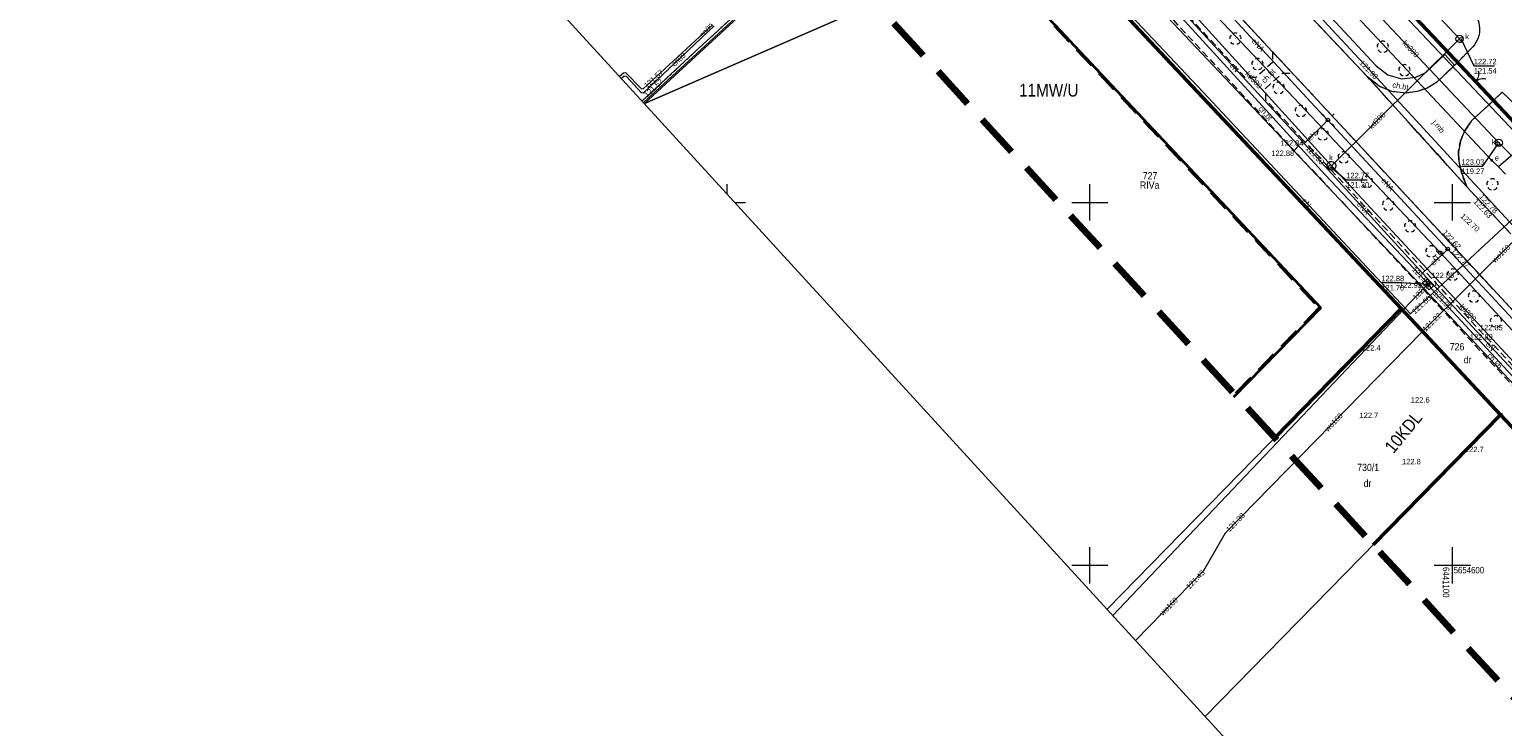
# Model space of a CAD drawing. Header units: metres. Extents: x 0 to 6446955, y 0 to 5658558.
# Tile 69 of 188: x 6440904 to 6441107, y 5654578 to 5654674. Entities that reach past the tile are written whole.
import ezdxf
from ezdxf.enums import TextEntityAlignment as Align

# ---------------------------------------------------------------- set-up
doc = ezdxf.new("R2010")
doc.units = ezdxf.units.M
doc.header["$MEASUREMENT"] = 0
for name, pattern in [('1.0_0.5', [1.5, 1, -0.5]), ('1.5_0.5', [2, 1.5, -0.5]), ('2', [0.9, 0.6, -0.3]), ('219-500', [0]), ('otob_500', [0]), ('PRZER2-1', [3, 2, -1]), ('PRZER3-1', [4, 3, -1])]:
    doc.linetypes.add(name, pattern=pattern)
doc.layers.get('0').update_dxf_attribs({"color": 2, "linetype": 'CONTINUOUS', "lineweight": 5})
for name, color, linetype, lineweight in [('1ramki', 7, 'PRZER2-1', 18), ('Warstwa 63', 7, 'CONTINUOUS', 0), ('z - kartowanie', 1, 'CONTINUOUS', 5), ('z - MPZT', 121, 'PRZER3-1', 18)]:
    doc.layers.add(name, color=color, linetype=linetype, lineweight=lineweight)
for name, color, linetype in [('202-punkt graniczny', 7, 'CONTINUOUS'), ('203-punkt graniczny', 7, 'CONTINUOUS'), ('209-oznaczenie konturu klasyfikacyjnego', 7, 'CONTINUOUS'), ('211-numer działki ewidencyjnej', 7, 'CONTINUOUS'), ('217-kontur klasyfikacyjny', 7, 'CONTINUOUS'), ('218-kontur użytku gruntowego', 7, 'CONTINUOUS'), ('219-działka ewidencyjna', 7, 'CONTINUOUS'), ('brama', 7, 'CONTINUOUS'), ('chodnik', 7, 'CONTINUOUS'), ('chodnik-Atr17', 7, 'CONTINUOUS'), ('drzewo liściaste', 7, 'CONTINUOUS'), ('elektroenergetyczne urządzenie techniczne', 7, 'CONTINUOUS'), ('elektroenergetyczne urządzenie techniczne-Atr17', 7, 'CONTINUOUS'), ('jezdnia', 7, 'CONTINUOUS'), ('jezdnia-Atr17', 7, 'CONTINUOUS'), ('komora podziemna', 7, 'CONTINUOUS'), ('krawężnik', 7, 'CONTINUOUS'), ('latarnia', 7, 'CONTINUOUS'), ('ogrodzenie trwałe', 7, 'CONTINUOUS'), ('pikieta naturalna', 7, 'CONTINUOUS'), ('pikieta naturalna-Atr2', 7, 'CONTINUOUS'), ('pikieta sztuczna', 7, 'CONTINUOUS'), ('pikieta sztuczna-Atr2', 7, 'CONTINUOUS'), ('przewód ciepłowniczy', 7, 'CONTINUOUS'), ('przewód ciepłowniczy-Atr1', 7, 'CONTINUOUS'), ('przewód elektroenergetyczny podziemny', 7, 'CONTINUOUS'), ('przewód elektroenergetyczny podziemny-Atr1', 7, 'CONTINUOUS'), ('przewód kanalizacyjny', 7, 'CONTINUOUS'), ('przewód kanalizacyjny-Atr1', 7, 'CONTINUOUS'), ('przewód telekomunikacyjny podziemny', 7, 'CONTINUOUS'), ('przewód wodociągowy', 7, 'CONTINUOUS'), ('przewód wodociągowy-Atr1', 7, 'CONTINUOUS'), ('rzedna', 7, 'CONTINUOUS'), ('rzedna-Atr2', 7, 'CONTINUOUS'), ('rzedna-Atr3', 7, 'CONTINUOUS'), ('właz do komory lub kanału - okrągły', 7, 'CONTINUOUS'), ('właz do komory lub kanału - okrągły-Atr17', 7, 'CONTINUOUS'), ('Zakres', 7, 'CONTINUOUS')]:
    doc.layers.add(name, color=color, linetype=linetype)
doc.styles.add('MapaZas', font='geodezja.shx', dxfattribs={"width": 0.9})
doc.linetypes.add('902-500', pattern='A,3.75,0,[1,ksztalty.shx,S=0.5,R=0,X=0,Y=0],3.75', length=7.5)
doc.linetypes.add('NLZ', pattern='A,3,-1,[35,msgB.shx,S=0.008,R=0,X=-0.5,Y=0],3', length=7)
doc.linetypes.add('OLZ', pattern='A,3,-1,[36,msgB.shx,S=0.008,R=0,X=-0.5,Y=0],3', length=7)

# ---------------------------------------------------------------- blocks, each defined once
blk = doc.blocks.new('202')
at = {"color": 0, "linetype": 'Continuous', "lineweight": 0}
blk.add_circle((0, 0), 0.25, dxfattribs=at)
blk = doc.blocks.new('203')
at = {"linetype": 'Continuous', "lineweight": 0}
h = blk.add_hatch(color=0, dxfattribs=at)
edge = h.paths.add_edge_path()
edge.add_arc((0, 0), 0.045, 0, 360)
blk = doc.blocks.new('PW01')
at = {"linetype": 'Continuous', "lineweight": 13}
h = blk.add_hatch(color=0, dxfattribs=at)
edge = h.paths.add_edge_path()
edge.add_arc((0, 0), 0.045, 0, 360)
blk = doc.blocks.new('US22')
at = {"color": 0, "linetype": 'Continuous', "lineweight": 13}
blk.add_circle((0, 0), 0.25, dxfattribs=at)
blk = doc.blocks.new('OP021')
at = {"linetype": 'Continuous', "lineweight": 13}
h = blk.add_hatch(color=0, dxfattribs=at)
edge = h.paths.add_edge_path()
edge.add_arc((0, 0), 0.05, 0, 360)
at = {"color": 0, "linetype": 'Continuous', "lineweight": 13}
for centre, start, end in [((-0.38, 0.124), 121.308, 202.548), ((0, 0.4), 49.272, 130.728), ((0.38, 0.124), 337.452, 58.692), ((-0.235, -0.324), 193.221, 274.871), ((0.235, -0.324), 265.129, 346.779)]:
    blk.add_arc(centre, 0.4, start, end, dxfattribs=at)
blk = doc.blocks.new('SM01')
at = {"color": 0, "linetype": 'Continuous', "lineweight": 13}
for p, q in [((-0.53, 0.531), (-0.883, 0.884)), ((0.531, 0.531), (0.884, 0.884)), ((-0.53, -0.53), (-0.883, -0.883)), ((0.531, -0.53), (0.884, -0.883))]:
    blk.add_line(p, q, dxfattribs=at)
blk.add_circle((0, 0), 0.25, dxfattribs=at)
blk = doc.blocks.new('OK02')
at = {"color": 0, "linetype": 'Continuous', "lineweight": 0}
for centre, start, end in [((-1.5, 0), 0, 60), ((1.5, 0), 120, 180)]:
    blk.add_arc(centre, 1.5, start, end, dxfattribs=at)
blk = doc.blocks.new('US25')
at = {"linetype": 'Continuous', "lineweight": 0}
h = blk.add_hatch(color=0, dxfattribs=at)
edge = h.paths.add_edge_path()
edge.add_arc((0, 0), 0.2, 0, 360)

msp = doc.modelspace()

# ---------------------------------------------------------------- linework, layer by layer
at = {"color": 0, "lineweight": 13}
for p, q in [((6441000, 5654651.16), (6441000, 5654652.5)), ((6441000, 5654651.16), (6441000, 5654652.5)), ((6441050, 5654647.5), (6441050, 5654652.5)), ((6441050, 5654647.5), (6441050, 5654652.5)), ((6441100, 5654647.5), (6441100, 5654652.5)), ((6441100, 5654647.5), (6441100, 5654652.5)), ((6441001.06, 5654650), (6441002.5, 5654650)), ((6441001.06, 5654650), (6441002.5, 5654650)), ((6441047.5, 5654650), (6441052.5, 5654650)), ((6441047.5, 5654650), (6441052.5, 5654650)), ((6441097.5, 5654650), (6441102.5, 5654650)), ((6441097.5, 5654650), (6441102.5, 5654650)), ((6441050, 5654597.5), (6441050, 5654602.5)), ((6441050, 5654597.5), (6441050, 5654602.5)), ((6441100, 5654597.5), (6441100, 5654602.5)), ((6441100, 5654597.5), (6441100, 5654602.5)), ((6441047.5, 5654600), (6441052.5, 5654600)), ((6441047.5, 5654600), (6441052.5, 5654600)), ((6441097.5, 5654600), (6441102.5, 5654600)), ((6441097.5, 5654600), (6441102.5, 5654600))]:
    msp.add_line(p, q, dxfattribs=at)
at = {"layer": '1ramki', "color": 0, "linetype": 'Continuous', "lineweight": 13, "flags": 128}
msp.add_lwpolyline([(6441006.98, 5654850.87), (6441297.31, 5654533.78), (6441194.11, 5654439.16), (6440903.78, 5654756.25)], close=True, dxfattribs=at)
at = {"layer": '217-kontur klasyfikacyjny', "color": 3, "linetype": 'Continuous', "lineweight": 13}
msp.add_line((6440988.59, 5654663.62), (6440988.59, 5654663.62), dxfattribs=at)
at = {"layer": '217-kontur klasyfikacyjny', "color": 3, "linetype": 'Continuous', "lineweight": 13, "flags": 128}
for points in [[(6441029.45, 5654701.32), (6440988.59, 5654663.62)], [(6440988.59, 5654663.62), (6441043.79, 5654687.66)], [(6441043.79, 5654687.66), (6440988.59, 5654663.62)], [(6441092.95, 5654635.37), (6441043.79, 5654687.66)], [(6441133.22, 5654592.61), (6441106.62, 5654620.73)]]:
    msp.add_lwpolyline(points, dxfattribs=at)
at = {"layer": '217-kontur klasyfikacyjny', "color": 3, "linetype": 'Continuous', "lineweight": 13}
for points in [[(6441052.4, 5654593.93), (6441092.95, 5654635.37)], [(6441106.62, 5654620.73), (6441065.93, 5654579.16)]]:
    msp.add_lwpolyline(points, dxfattribs=at)
at = {"layer": '218-kontur użytku gruntowego', "color": 3, "linetype": 'Continuous', "lineweight": 13}
msp.add_line((6440988.59, 5654663.62), (6440988.59, 5654663.62), dxfattribs=at)
msp.add_line((6440988.59, 5654663.62), (6440988.59, 5654663.62), dxfattribs=at)
at = {"layer": '218-kontur użytku gruntowego', "color": 3, "linetype": 'Continuous', "lineweight": 13, "flags": 128}
for points in [[(6441051.04, 5654721.94), (6441113.27, 5654656.02)], [(6441113.27, 5654656.02), (6441051.04, 5654721.94)], [(6440988.59, 5654663.62), (6441029.45, 5654701.32)], [(6441029.45, 5654701.32), (6440988.59, 5654663.62)], [(6441092.95, 5654635.37), (6441043.79, 5654687.66)], [(6441043.79, 5654687.66), (6441092.95, 5654635.37)], [(6441133.22, 5654592.61), (6441106.62, 5654620.73)], [(6441106.62, 5654620.73), (6441133.22, 5654592.61)]]:
    msp.add_lwpolyline(points, dxfattribs=at)
at = {"layer": '218-kontur użytku gruntowego', "color": 3, "linetype": 'Continuous', "lineweight": 13}
for points in [[(6441092.95, 5654635.37), (6441052.4, 5654593.93)], [(6441052.4, 5654593.93), (6441092.95, 5654635.37)], [(6441065.93, 5654579.16), (6441106.62, 5654620.73)], [(6441106.62, 5654620.73), (6441065.93, 5654579.16)]]:
    msp.add_lwpolyline(points, dxfattribs=at)
at = {"layer": '219-działka ewidencyjna', "color": 3, "linetype": '219-500', "lineweight": 13}
for points in [[(6441113.27, 5654656.02), (6440965.36, 5654812.71)], [(6440988.59, 5654663.62), (6441029.45, 5654701.32)], [(6441092.95, 5654635.37), (6441052.4, 5654593.93)], [(6441106.62, 5654620.73), (6441065.93, 5654579.16)]]:
    msp.add_lwpolyline(points, dxfattribs=at)
at = {"layer": '219-działka ewidencyjna', "color": 3, "linetype": '219-500', "lineweight": 13, "flags": 128}
for points in [[(6441092.95, 5654635.37), (6441030.23, 5654702.09)], [(6441054.74, 5654689.18), (6441098.31, 5654643.08)], [(6441094.66, 5654639.63), (6441051.23, 5654685.59)], [(6441098.31, 5654643.08), (6441175.03, 5654560.4)], [(6441136.17, 5654595.39), (6441094.66, 5654639.63)], [(6441092.95, 5654635.37), (6441106.62, 5654620.73)], [(6441133.22, 5654592.61), (6441106.62, 5654620.73)]]:
    msp.add_lwpolyline(points, dxfattribs=at)
at = {"layer": 'brama', "color": 7, "linetype": 'otob_500', "lineweight": 13, "flags": 128}
msp.add_lwpolyline([(6441100.72, 5654669.28), (6441105.61, 5654664.01)], dxfattribs=at)
at = {"layer": 'chodnik', "color": 7, "linetype": '1.0_0.5', "lineweight": 13}
for p, q in [((6441061.48, 5654675.18), (6441078.18, 5654657.15)), ((6441071.43, 5654667.23), (6441062.83, 5654676.53)), ((6441079.46, 5654658.55), (6441074.28, 5654664.15)), ((6441078.18, 5654657.15), (6441079.46, 5654658.55))]:
    msp.add_line(p, q, dxfattribs=at)
msp.add_lwpolyline([(6441103.74, 5654674.05), (6441103.74, 5654673.7), (6441103.72, 5654673.35), (6441103.65, 5654673), (6441103.54, 5654672.66), (6441103.42, 5654672.34), (6441103.25, 5654672.03), (6441103.06, 5654671.73), (6441102.84, 5654671.46), (6441102.6, 5654671.21), (6441100.72, 5654669.28), (6441105.61, 5654664.01), (6441106.86, 5654665.21), (6441109.74, 5654662.43)], dxfattribs=at)
at = {"layer": 'chodnik', "color": 7, "linetype": '1.0_0.5', "lineweight": 13, "flags": 128}
msp.add_lwpolyline([(6441179.73, 5654556.33), (6441178.28, 5654555.25), (6441177.45, 5654554.71), (6441176.81, 5654554.56), (6441176.24, 5654554.71), (6441175.52, 5654555.39), (6441158.32, 5654573.78), (6441129.25, 5654605), (6441115.95, 5654619.31), (6441110.89, 5654624.73), (6441103.8, 5654632.37), (6441097.1, 5654639.58), (6441083.37, 5654654.37), (6441079.46, 5654658.55), (6441078.18, 5654657.15), (6441082, 5654653.07), (6441095.81, 5654638.23), (6441102.41, 5654631.09), (6441109.55, 5654623.42), (6441114.74, 5654617.87), (6441127.88, 5654603.67), (6441156.97, 5654572.49), (6441174.15, 5654554.1), (6441176.03, 5654552.02), (6441176.29, 5654551.35)], close=True, dxfattribs=at)
at = {"layer": 'jezdnia', "color": 7, "linetype": '1.5_0.5', "lineweight": 13}
for points in [[(6441108.04, 5654645.68), (6441101.99, 5654652.14), (6441088.28, 5654667.32), (6441069.91, 5654686.77), (6441069.5, 5654687.22), (6441045.72, 5654712.8), (6441044.23, 5654714.4), (6441037.02, 5654722.12), (6441014.05, 5654746.81), (6441013.69, 5654747.24), (6440979.44, 5654783.96), (6440979.03, 5654784.41), (6440958.52, 5654806.45)], [(6440953.44, 5654801.78), (6440964.82, 5654789.35), (6440983.59, 5654769.41), (6440986.02, 5654766.81), (6440986.68, 5654766.1), (6440989.64, 5654762.78), (6440998.11, 5654753.44), (6441004.18, 5654747.07), (6441022.71, 5654727.16), (6441022.79, 5654727.07), (6441022.86, 5654726.99), (6441023.7, 5654726.09), (6441028.12, 5654721.42), (6441028.19, 5654721.35), (6441028.28, 5654721.25), (6441028.36, 5654721.16), (6441028.61, 5654720.89), (6441038.05, 5654710.82), (6441038.2, 5654710.67), (6441038.35, 5654710.5), (6441039.21, 5654709.5), (6441111.88, 5654631.28)], [(6440988.26, 5654663.98), (6440996.1, 5654671.24), (6441025.85, 5654698.66)]]:
    msp.add_lwpolyline(points, dxfattribs=at)
at = {"layer": 'jezdnia', "color": 7, "linetype": '1.5_0.5', "lineweight": 13, "flags": 128}
msp.add_lwpolyline([(6441105.61, 5654664.01), (6441100.72, 5654669.28), (6441097.81, 5654666.54), (6441096.54, 5654665.76), (6441095.14, 5654665.28), (6441093.63, 5654665.06), (6441091.66, 5654665.27), (6441089.88, 5654666.02), (6441088.28, 5654667.32), (6441101.99, 5654652.14), (6441101.3, 5654654), (6441100.9, 5654655.62), (6441100.83, 5654656.98), (6441101.1, 5654658.44), (6441101.62, 5654659.75), (6441102.61, 5654661.22)], close=True, dxfattribs=at)
at = {"layer": 'komora podziemna', "color": 32, "linetype": 'Continuous', "lineweight": 13, "flags": 128}
for points in [[(6441101.49, 5654672.52), (6441101.45, 5654672.33), (6441101.34, 5654672.17), (6441101.17, 5654672.06), (6441100.98, 5654672.03), (6441100.79, 5654672.07), (6441100.64, 5654672.18), (6441100.53, 5654672.35), (6441100.49, 5654672.54), (6441100.53, 5654672.73), (6441100.65, 5654672.88), (6441100.81, 5654672.99), (6441101, 5654673.03), (6441101.19, 5654672.98), (6441101.35, 5654672.87), (6441101.45, 5654672.71)], [(6441106.89, 5654658.21), (6441106.85, 5654658.02), (6441106.74, 5654657.86), (6441106.58, 5654657.75), (6441106.39, 5654657.72), (6441106.2, 5654657.76), (6441106.04, 5654657.87), (6441105.93, 5654658.03), (6441105.89, 5654658.23), (6441105.94, 5654658.41), (6441106.05, 5654658.57), (6441106.21, 5654658.68), (6441106.4, 5654658.72), (6441106.59, 5654658.67), (6441106.75, 5654658.56), (6441106.86, 5654658.4)], [(6441083.76, 5654655.47), (6441083.89, 5654655.28), (6441083.93, 5654655.05), (6441083.88, 5654654.82), (6441083.74, 5654654.63), (6441083.55, 5654654.51), (6441083.32, 5654654.46), (6441083.09, 5654654.52), (6441082.9, 5654654.65), (6441082.78, 5654654.84), (6441082.73, 5654655.07), (6441082.79, 5654655.3), (6441082.92, 5654655.49), (6441083.11, 5654655.62), (6441083.34, 5654655.66), (6441083.57, 5654655.61)]]:
    msp.add_lwpolyline(points, close=True, dxfattribs=at)
at = {"layer": 'komora podziemna', "color": 30, "linetype": 'Continuous', "lineweight": 13, "flags": 128}
msp.add_lwpolyline([(6441095.9, 5654638.91), (6441096.51, 5654639.48), (6441097.4, 5654638.51), (6441096.78, 5654637.95)], close=True, dxfattribs=at)
at = {"layer": 'krawężnik', "color": 7, "linetype": 'Continuous', "lineweight": 13}
for p, q in [((6441025.85, 5654698.66), (6440996.1, 5654671.24)), ((6440996.1, 5654671.24), (6440988.26, 5654663.98))]:
    msp.add_line(p, q, dxfattribs=at)
at = {"layer": 'krawężnik', "color": 7, "linetype": 'Continuous', "lineweight": 13, "flags": 128}
for points in [[(6441013.69, 5654747.24), (6441014.05, 5654746.81), (6441037.02, 5654722.12), (6441044.23, 5654714.4), (6441045.72, 5654712.8), (6441069.5, 5654687.22), (6441069.91, 5654686.77), (6441088.28, 5654667.32), (6441101.99, 5654652.14), (6441108.04, 5654645.68)], [(6441038.35, 5654710.5), (6441039.21, 5654709.5), (6441064.3, 5654682.5), (6441064.72, 5654682.06), (6441096.81, 5654647.57), (6441102.81, 5654641.06), (6441111.88, 5654631.28), (6441127.74, 5654614.24), (6441128.11, 5654613.78), (6441162.42, 5654577.07), (6441162.83, 5654576.59), (6441168.6, 5654569.48)], [(6441102.82, 5654676.28), (6441103.04, 5654676), (6441103.24, 5654675.71), (6441103.4, 5654675.4), (6441103.54, 5654675.07), (6441103.64, 5654674.74), (6441103.71, 5654674.4), (6441103.74, 5654674.05), (6441103.74, 5654673.7), (6441103.72, 5654673.35), (6441103.65, 5654673), (6441103.54, 5654672.66), (6441103.42, 5654672.34), (6441103.25, 5654672.03), (6441103.06, 5654671.73), (6441102.84, 5654671.46), (6441102.6, 5654671.21)], [(6441102.6, 5654671.21), (6441100.72, 5654669.28)], [(6441100.72, 5654669.28), (6441097.81, 5654666.54), (6441096.54, 5654665.76), (6441095.14, 5654665.28), (6441093.63, 5654665.06), (6441091.66, 5654665.27), (6441089.88, 5654666.02), (6441088.28, 5654667.32)], [(6441114.21, 5654670.52), (6441112.28, 5654670.82), (6441111.81, 5654670.73), (6441111.47, 5654670.4), (6441109.94, 5654668.2), (6441112.77, 5654665.21), (6441109.74, 5654662.43), (6441106.86, 5654665.21), (6441105.61, 5654664.01)], [(6441105.61, 5654664.01), (6441102.61, 5654661.22), (6441101.62, 5654659.75), (6441101.1, 5654658.44), (6441100.83, 5654656.98), (6441100.9, 5654655.62), (6441101.3, 5654654), (6441101.99, 5654652.14)]]:
    msp.add_lwpolyline(points, dxfattribs=at)
at = {"layer": 'ogrodzenie trwałe', "color": 7, "linetype": '902-500', "lineweight": 35, "flags": 128}
for points in [[(6441050.92, 5654722.07), (6441100.72, 5654669.28)], [(6441113.2, 5654656.08), (6441105.61, 5654664.01)]]:
    msp.add_lwpolyline(points, dxfattribs=at)
at = {"layer": 'przewód ciepłowniczy', "color": 212, "linetype": 'Continuous', "lineweight": 13}
for p, q in [((6440988.4, 5654665.65), (6440997.98, 5654674.49)), ((6440998.18, 5654674.33), (6440988.43, 5654665.06)), ((6440985.15, 5654667.38), (6440985.7, 5654667.86)), ((6440985.8, 5654667.41), (6440985.42, 5654667.08)), ((6440985.7, 5654667.86), (6440985.98, 5654667.9)), ((6440986.09, 5654667.35), (6440985.8, 5654667.41)), ((6440985.98, 5654667.9), (6440988.14, 5654665.68)), ((6440988.16, 5654665.1), (6440986.09, 5654667.35)), ((6440988.14, 5654665.68), (6440988.4, 5654665.65)), ((6440988.43, 5654665.06), (6440988.16, 5654665.1))]:
    msp.add_line(p, q, dxfattribs=at)
at = {"layer": 'przewód ciepłowniczy', "color": 212, "linetype": 'Continuous', "lineweight": 13, "flags": 128}
msp.add_lwpolyline([(6441124.1, 5654629.78), (6441120.83, 5654633.31), (6441123.34, 5654635.76), (6441120.63, 5654638.68), (6441118.06, 5654636.26), (6441089.56, 5654667.15), (6441065.86, 5654692.73), (6441068.37, 5654695.22), (6441065.66, 5654698.05), (6441063.12, 5654695.65), (6441024.25, 5654737.71), (6441000.55, 5654763.15), (6441000.46, 5654763.24), (6440996.08, 5654767.94)], dxfattribs=at)
at = {"layer": 'przewód elektroenergetyczny podziemny', "color": 1, "linetype": 'Continuous', "lineweight": 13}
for p, q in [((6441009.86, 5654683.52), (6440996.39, 5654671.07)), ((6440996.39, 5654671.07), (6440988.46, 5654663.76))]:
    msp.add_line(p, q, dxfattribs=at)
at = {"layer": 'przewód elektroenergetyczny podziemny', "color": 1, "linetype": 'Continuous', "lineweight": 13, "flags": 128}
for points in [[(6440965.45, 5654805.6), (6440983.91, 5654786.04), (6440989.99, 5654779.72), (6441019.91, 5654747.86), (6441045.24, 5654720.53), (6441049.34, 5654716.08), (6441050.1, 5654715.3), (6441064.73, 5654699.5), (6441069.69, 5654693.94), (6441105.43, 5654655.8)], [(6441025.77, 5654704.13), (6441027.62, 5654705.83), (6441051.14, 5654680.58), (6441065.6, 5654665.22), (6441094.21, 5654634.63), (6441110.17, 5654649.45), (6441113.36, 5654652.42), (6441113.13, 5654654.23), (6441114.08, 5654655.18), (6441113.91, 5654655.39)], [(6441063.68, 5654681.99), (6441082.73, 5654661.39), (6441082.83, 5654661.34)], [(6441079.58, 5654658.1), (6441060.3, 5654679.05)], [(6441116.84, 5654669.48), (6441117.59, 5654667.15), (6441117.29, 5654665.76), (6441115.17, 5654663.37), (6441112.76, 5654661.03), (6441110.69, 5654658.62), (6441106.36, 5654654.9)], [(6441079.58, 5654658.1), (6441082.83, 5654661.34)], [(6441082.83, 5654661.34), (6441099.29, 5654643.6), (6441099.36, 5654643.58)], [(6441095.87, 5654640.27), (6441079.58, 5654658.1)], [(6441105.43, 5654655.8), (6441106.36, 5654654.9)], [(6441107.34, 5654653.89), (6441106.36, 5654654.9)], [(6441095.87, 5654640.27), (6441099.36, 5654643.58)], [(6441099.36, 5654643.58), (6441117.9, 5654623.61), (6441117.92, 5654623.57)], [(6441114.62, 5654620.11), (6441095.87, 5654640.27)]]:
    msp.add_lwpolyline(points, dxfattribs=at)
at = {"layer": 'przewód kanalizacyjny', "color": 34, "linetype": 'Continuous', "lineweight": 13, "flags": 128}
for points in [[(6441092.62, 5654681.55), (6441092.8, 5654681.3), (6441100.99, 5654672.53)], [(6441106.39, 5654658.22), (6441085.82, 5654680.14)], [(6441083.33, 5654655.06), (6441061.88, 5654678.7)], [(6441083.33, 5654655.06), (6441100.99, 5654672.53)], [(6441106.39, 5654658.22), (6441110.07, 5654654.56), (6441128.21, 5654636.49)], [(6441124.12, 5654611.19), (6441083.33, 5654655.06)]]:
    msp.add_lwpolyline(points, dxfattribs=at)
at = {"layer": 'przewód telekomunikacyjny podziemny', "color": 30, "linetype": 'Continuous', "lineweight": 13, "flags": 128}
for points in [[(6441016.45, 5654722.92), (6441016.78, 5654722.34), (6441033.41, 5654705.19), (6441060.71, 5654677.58), (6441082.44, 5654653.82), (6441096.27, 5654639.21), (6441096.65, 5654638.72)], [(6441096.65, 5654638.72), (6441097.06, 5654638.16), (6441123.02, 5654610.19), (6441134.48, 5654597.47), (6441134.94, 5654597.01)]]:
    msp.add_lwpolyline(points, dxfattribs=at)
at = {"layer": 'przewód telekomunikacyjny podziemny', "color": 30, "linetype": 'Continuous', "lineweight": 13}
msp.add_lwpolyline([(6441053.19, 5654593.07), (6441067.12, 5654607.73), (6441094.16, 5654636.2), (6441096.32, 5654638.44), (6441096.65, 5654638.72)], dxfattribs=at)
at = {"layer": 'przewód wodociągowy', "color": 5, "linetype": 'Continuous', "lineweight": 13, "flags": 128}
msp.add_lwpolyline([(6441115.89, 5654652.02), (6441110.26, 5654657.92), (6441065.93, 5654704.83)], dxfattribs=at)
at = {"layer": 'przewód wodociągowy', "color": 5, "linetype": 'Continuous', "lineweight": 13}
msp.add_lwpolyline([(6441056.32, 5654589.65), (6441065.74, 5654599.27), (6441068.73, 5654604.45), (6441095.79, 5654632.14), (6441115.32, 5654651.49), (6441115.89, 5654652.02)], dxfattribs=at)
at = {"layer": 'rzedna-Atr2', "color": 7, "lineweight": 13, "flags": 128}
for points in [[(6441101.23, 5654672.49), (6441102.95, 5654668.8), (6441105.8, 5654668.8)], [(6441106.26, 5654658.08), (6441104.1, 5654654.97), (6441101.25, 5654654.97)], [(6441083.19, 5654654.91), (6441085.37, 5654653.1), (6441088.23, 5654653.1)], [(6441096.6, 5654638.68), (6441093.05, 5654638.91), (6441090.2, 5654638.91)]]:
    msp.add_lwpolyline(points, dxfattribs=at)
at = {"layer": 'z - kartowanie', "color": 6, "linetype": 'Continuous'}
msp.add_lwpolyline([(6441079.86, 5654676.23), (6441081.39, 5654677.52), (6441089.51, 5654668.82), (6441091.08, 5654667.6), (6441092.99, 5654667.05), (6441094.97, 5654667.28), (6441096.34, 5654667.91), (6441098.98, 5654670.39), (6441100.31, 5654668.9), (6441097.81, 5654666.54), (6441096.54, 5654665.76), (6441095.14, 5654665.28), (6441093.63, 5654665.06), (6441091.66, 5654665.27), (6441089.88, 5654666.02), (6441088.28, 5654667.32), (6441079.86, 5654676.23)], dxfattribs=at)
at = {"layer": 'z - kartowanie', "color": 7, "linetype": '1.0_0.5', "lineweight": 13}
msp.add_lwpolyline([(6441074.28, 5654664.15), (6441074.24, 5654665.7), (6441076.57, 5654667.82), (6441077.94, 5654667.81), (6441075.2, 5654670.76), (6441075.22, 5654669.35), (6441072.89, 5654667.21), (6441071.43, 5654667.23)], dxfattribs=at)
at = {"layer": 'z - MPZT', "linetype": 'Continuous', "lineweight": 50}
msp.add_line((6441089.09, 5654602.83), (6441106.62, 5654620.73), dxfattribs=at)
for points in [[(6440977.43, 5654799.93), (6441010.28, 5654765.13), (6441113.27, 5654656.02), (6441127.07, 5654641.38), (6441189.5, 5654575.13), (6441198.54, 5654584.48)], [(6441155.76, 5654512.15), (6441170.17, 5654526.9), (6441155.84, 5654540.84), (6441168.61, 5654553.86), (6441133.22, 5654592.61), (6441106.62, 5654620.73), (6441092.95, 5654635.37), (6441030.23, 5654702.09), (6441032.25, 5654703.98), (6441022.29, 5654714.63), (6441016.51, 5654720.91), (6440996.06, 5654744.3), (6440984.25, 5654757.15), (6440975.96, 5654766.48), (6440959.13, 5654784.68)], [(6441075.53, 5654617.57), (6441092.95, 5654635.37)]]:
    msp.add_lwpolyline(points, dxfattribs=at)
at = {"layer": 'z - MPZT', "color": 9, "linetype": '2', "lineweight": 50, "ltscale": 5, "true_color": 0xd19cc7}
msp.add_lwpolyline([(6441029.77, 5654690.76), (6441081.73, 5654635.48), (6441069.74, 5654623.23)], dxfattribs=at)
at = {"layer": 'z - MPZT', "linetype": 'NLZ', "lineweight": 35}
for points in [[(6441029.84, 5654690.83), (6441081.87, 5654635.48)], [(6441081.87, 5654635.48), (6441069.81, 5654623.16)]]:
    msp.add_lwpolyline(points, dxfattribs=at)
at = {"layer": 'Zakres', "color": 6, "linetype": '2', "lineweight": 100, "ltscale": 10, "flags": 128}
msp.add_lwpolyline([(6441211.03, 5654460.14), (6441266.77, 5654512.35), (6441224.8, 5654559.63), (6441178.57, 5654603.37), (6440988.78, 5654809.39), (6440937.98, 5654767.06), (6441124.95, 5654563.86), (6441139.06, 5654527.87)], close=True, dxfattribs=at)

# ---------------------------------------------------------------- block references
at = {"layer": '202-punkt graniczny', "color": 3, "linetype": 'Continuous', "lineweight": 13}
for p in [(6441098.31, 5654643.08), (6441106.62, 5654620.73)]:
    msp.add_blockref('202', p, dxfattribs=at)
at = {"layer": '203-punkt graniczny', "color": 3, "linetype": 'Continuous', "lineweight": 13}
for p in [(6441094.66, 5654639.63), (6441092.95, 5654635.37)]:
    msp.add_blockref('203', p, dxfattribs=at)
at = {"layer": 'brama', "color": 7, "linetype": 'Continuous', "lineweight": 13, "rotation": 312.858}
msp.add_blockref('OK02', (6441103.17, 5654666.64), dxfattribs=at)
at = {"layer": 'drzewo liściaste', "color": 94, "linetype": 'Continuous', "lineweight": 13}
for p in [(6441070.08, 5654672.56), (6441073.12, 5654669.05), (6441076.04, 5654665.78), (6441079.1, 5654662.6), (6441082.12, 5654659.37), (6441085.01, 5654656.21), (6441088.22, 5654652.83), (6441105.53, 5654652.47), (6441091.16, 5654649.71), (6441094.17, 5654646.68), (6441097.11, 5654643.24), (6441100.05, 5654640.04), (6441102.97, 5654637.01), (6441106, 5654633.6)]:
    msp.add_blockref('OP021', p, dxfattribs=at)
at = {"layer": 'elektroenergetyczne urządzenie techniczne', "color": 1, "linetype": 'Continuous', "lineweight": 13}
msp.add_blockref('US25', (6441105.43, 5654655.8), dxfattribs=at)
at = {"layer": 'latarnia', "color": 7, "linetype": 'Continuous', "lineweight": 13}
for p in [(6441082.83, 5654661.34), (6441099.36, 5654643.58)]:
    msp.add_blockref('SM01', p, dxfattribs=at)
at = {"layer": 'pikieta naturalna', "color": 7, "linetype": 'Continuous', "lineweight": 13}
for p in [(6441087.51, 5654629.58), (6441094.28, 5654622.41), (6441087.2, 5654620.29), (6441101.74, 5654615.59), (6441093.06, 5654613.91)]:
    msp.add_blockref('PW01', p, dxfattribs=at)
at = {"layer": 'pikieta sztuczna', "color": 7, "linetype": 'Continuous', "lineweight": 13}
for p in [(6441078.18, 5654657.15), (6441079.46, 5654658.55), (6441105.72, 5654648.34), (6441105.79, 5654648.43), (6441103.33, 5654645.87), (6441100.54, 5654643.46), (6441100.7, 5654643.48), (6441097.1, 5654639.58), (6441095.81, 5654638.23), (6441102.41, 5654631.09), (6441103.8, 5654632.37)]:
    msp.add_blockref('PW01', p, dxfattribs=at)
at = {"layer": 'rzedna', "color": 34, "linetype": 'Continuous', "lineweight": 13}
for p in [(6441101.23, 5654672.49), (6441106.26, 5654658.08), (6441083.19, 5654654.91)]:
    msp.add_blockref('PW01', p, dxfattribs=at)
at = {"layer": 'rzedna', "color": 212, "linetype": 'Continuous', "lineweight": 13}
for p in [(6441089.56, 5654667.15), (6440988.14, 5654665.68), (6440988.16, 5654665.1)]:
    msp.add_blockref('PW01', p, dxfattribs=at)
at = {"layer": 'rzedna', "color": 1, "linetype": 'Continuous', "lineweight": 13}
for p in [(6441079.58, 5654658.1), (6441094.21, 5654634.63)]:
    msp.add_blockref('PW01', p, dxfattribs=at)
at = {"layer": 'rzedna', "color": 30, "linetype": 'Continuous', "lineweight": 13}
for p in [(6441096.27, 5654639.21), (6441096.6, 5654638.68), (6441096.32, 5654638.44), (6441097.06, 5654638.16)]:
    msp.add_blockref('PW01', p, dxfattribs=at)
at = {"layer": 'rzedna', "color": 5, "linetype": 'Continuous', "lineweight": 13}
for p in [(6441095.79, 5654632.14), (6441068.73, 5654604.45), (6441065.74, 5654599.27)]:
    msp.add_blockref('PW01', p, dxfattribs=at)
at = {"layer": 'właz do komory lub kanału - okrągły', "color": 7, "linetype": 'Continuous', "lineweight": 13}
for p in [(6441101.23, 5654672.49), (6441106.26, 5654658.08), (6441083.19, 5654654.91), (6441096.6, 5654638.68)]:
    msp.add_blockref('US22', p, dxfattribs=at)
at = {"layer": 'z - kartowanie', "color": 94, "linetype": 'Continuous', "lineweight": 13}
for p in [(6441090.4, 5654671.44), (6441093.39, 5654668.2)]:
    msp.add_blockref('OP021', p, dxfattribs=at)

# ---------------------------------------------------------------- texts
at = {"layer": '209-oznaczenie konturu klasyfikacyjnego', "color": 3, "linetype": 'Continuous', "lineweight": 13, "style": 'MapaZas', "width": 0.9}
for s, p in [('RIVa', (6441056.91, 5654652.89)), ('dr', (6441101.57, 5654628.82)), ('dr', (6441087.76, 5654611.8))]:
    msp.add_text(s, height=1, dxfattribs=at).set_placement(p, align=Align.TOP_LEFT)
at = {"layer": '211-numer działki ewidencyjnej', "color": 3, "linetype": 'Continuous', "lineweight": 13, "style": 'MapaZas', "width": 0.9}
for s, p in [('727', (6441057.3, 5654654.17)), ('726', (6441099.64, 5654630.62)), ('730/1', (6441086.88, 5654613.98))]:
    msp.add_text(s, height=1, dxfattribs=at).set_placement(p, align=Align.TOP_LEFT)
at = {"layer": 'chodnik-Atr17', "color": 7, "lineweight": 13, "style": 'MapaZas', "width": 0.9}
for s, rotation, p in [('ch.bt', 313.276, (6441073.18, 5654662.84)), ('ch.kb', 311.911, (6441104.73, 5654628.82))]:
    msp.add_text(s, height=0.75, rotation=rotation, dxfattribs=at).set_placement(p)
at = {"layer": 'elektroenergetyczne urządzenie techniczne-Atr17', "color": 1, "lineweight": 13, "style": 'MapaZas', "width": 0.9}
msp.add_text('e', height=0.75, dxfattribs=at).set_placement((6441105.84, 5654655.77))
at = {"layer": 'jezdnia-Atr17', "color": 7, "lineweight": 13, "style": 'MapaZas', "width": 0.9}
msp.add_text('j.mb', height=0.75, rotation=309.948, dxfattribs=at).set_placement((6441098.1, 5654660.48), align=Align.MIDDLE_CENTER)
at = {"layer": 'pikieta naturalna-Atr2', "color": 7, "lineweight": 13, "style": 'MapaZas', "width": 0.9}
for s, p in [('122.4', (6441087.51, 5654629.58)), ('122.6', (6441094.28, 5654622.41)), ('122.7', (6441087.2, 5654620.29)), ('122.7', (6441101.74, 5654615.59)), ('122.8', (6441093.06, 5654613.91))]:
    msp.add_text(s, height=0.75, dxfattribs=at).set_placement(p)
at = {"layer": 'pikieta sztuczna-Atr2', "color": 7, "lineweight": 13, "style": 'MapaZas', "width": 0.9}
for s, p in [('122.88', (6441078.18, 5654657.15)), ('122.84', (6441079.46, 5654658.55))]:
    msp.add_text(s, height=0.75, dxfattribs=at).set_placement(p, align=Align.TOP_RIGHT)
for s, rotation, p in [('122.78', 313.17, (6441105.79, 5654648.43)), ('122.70', 316.88, (6441103.33, 5654645.87)), ('122.62', 312.55, (6441100.7, 5654643.48))]:
    msp.add_text(s, height=0.75, rotation=rotation, dxfattribs=at).set_placement(p, align=Align.RIGHT)
msp.add_text('122.63', height=0.75, rotation=313.01, dxfattribs=at).set_placement((6441105.54, 5654648.26), align=Align.TOP_RIGHT)
msp.add_text('122.77', height=0.75, rotation=311.91, dxfattribs=at).set_placement((6441100.32, 5654643.74), align=Align.TOP_LEFT)
msp.add_text('122.92', height=0.75, dxfattribs=at).set_placement((6441095.81, 5654638.23), align=Align.RIGHT)
for s, p in [('122.85', (6441097.1, 5654639.58)), ('122.85', (6441103.8, 5654632.37)), ('122.89', (6441102.41, 5654631.09))]:
    msp.add_text(s, height=0.75, dxfattribs=at).set_placement(p)
at = {"layer": 'przewód ciepłowniczy-Atr1', "color": 212, "lineweight": 13, "style": 'MapaZas', "width": 0.9}
for rotation, p in [(42.7, (6440997.16, 5654673.74)), (43.554, (6440993.31, 5654669.7))]:
    msp.add_text('cn89', height=0.75, rotation=rotation, dxfattribs=at).set_placement(p, align=Align.MIDDLE_CENTER)
at = {"layer": 'przewód elektroenergetyczny podziemny-Atr1', "color": 1, "lineweight": 13, "style": 'MapaZas', "width": 0.9}
for s, rotation, p in [('eNA', 312.761, (6441073.21, 5654671.69)), ('eN', 312.622, (6441069.94, 5654668.58)), ('eN', 44.91, (6441080.62, 5654659.14)), ('eNA', 312.857, (6441091.06, 5654652.47)), ('eN', 313.084, (6441079.91, 5654649.93)), ('eNX', 312.416, (6441087.73, 5654649.19)), ('eN', 43.483, (6441097.62, 5654641.93)), ('eN', 312.924, (6441105.25, 5654630.19))]:
    msp.add_text(s, height=0.75, rotation=rotation, dxfattribs=at).set_placement(p, align=Align.MIDDLE_CENTER)
at = {"layer": 'przewód kanalizacyjny-Atr1', "color": 34, "lineweight": 13, "style": 'MapaZas', "width": 0.9}
for s, rotation, p in [('ks300', 313.18, (6441094.25, 5654671.16)), ('kd300', 312.22, (6441072.61, 5654666.88)), ('kd200', 44.69, (6441089.61, 5654661.27)), ('kd300', 312.92, (6441102.16, 5654634.81))]:
    msp.add_text(s, height=0.75, rotation=rotation, dxfattribs=at).set_placement(p, align=Align.MIDDLE_CENTER)
at = {"layer": 'przewód wodociągowy-Atr1', "color": 5, "lineweight": 13, "style": 'MapaZas', "width": 0.9}
msp.add_text('wo160', height=0.75, rotation=44.734, dxfattribs=at).set_placement((6441105.62, 5654641.88), align=Align.MIDDLE_LEFT)
for rotation, p in [(45.658, (6441083.63, 5654619.7)), (45.178, (6441060.89, 5654594.33))]:
    msp.add_text('wo160', height=0.75, rotation=rotation, dxfattribs=at).set_placement(p, align=Align.MIDDLE_CENTER)
at = {"layer": 'rzedna-Atr2', "color": 212, "lineweight": 13, "style": 'MapaZas', "width": 0.9}
msp.add_text('121.90', height=0.75, rotation=313.86, dxfattribs=at).set_placement((6441089.56, 5654667.15), align=Align.MIDDLE_RIGHT)
at = {"layer": 'rzedna-Atr2', "color": 7, "lineweight": 13, "style": 'MapaZas', "width": 0.9}
for s, p in [('122.72', (6441102.95, 5654668.81)), ('123.03', (6441101.25, 5654654.98)), ('122.77', (6441085.37, 5654653.11)), ('122.88', (6441090.2, 5654638.92))]:
    msp.add_text(s, height=0.75, dxfattribs=at).set_placement(p, align=Align.BOTTOM_LEFT)
at = {"layer": 'rzedna-Atr2', "color": 212, "lineweight": 13, "style": 'MapaZas', "width": 0.9}
for p in [(6440988.69, 5654665.97), (6440988.69, 5654664.7)]:
    msp.add_text('121.57', height=0.75, rotation=42.699, dxfattribs=at).set_placement(p, align=Align.MIDDLE_LEFT)
at = {"layer": 'rzedna-Atr2', "color": 1, "lineweight": 13, "style": 'MapaZas', "width": 0.9}
msp.add_text('121.50', height=0.75, rotation=313.457, dxfattribs=at).set_placement((6441079.7, 5654657.4))
at = {"layer": 'rzedna-Atr2', "color": 30, "lineweight": 13, "style": 'MapaZas', "width": 0.9}
for s, rotation, p in [('121.90', 314.479, (6441094.62, 5654640.95)), ('122.10', 46.041, (6441094.7, 5654636.76)), ('121.90', 313.909, (6441097.56, 5654637.63))]:
    msp.add_text(s, height=0.75, rotation=rotation, dxfattribs=at).set_placement(p, align=Align.MIDDLE_LEFT)
at = {"layer": 'rzedna-Atr2', "color": 1, "lineweight": 13, "style": 'MapaZas', "width": 0.9}
msp.add_text('121.60', height=0.75, rotation=42.799, dxfattribs=at).set_placement((6441094.58, 5654634.84), align=Align.MIDDLE_LEFT)
at = {"layer": 'rzedna-Atr2', "color": 5, "lineweight": 13, "style": 'MapaZas', "width": 0.9}
msp.add_text('121.22', height=0.75, rotation=44.734, dxfattribs=at).set_placement((6441096.05, 5654632.4), align=Align.MIDDLE_LEFT)
for s, rotation, p in [('121.38', 45.658, (6441070.09, 5654605.92)), ('121.43', 45.591, (6441064.57, 5654598.03))]:
    msp.add_text(s, height=0.75, rotation=rotation, dxfattribs=at).set_placement(p, align=Align.MIDDLE_CENTER)
at = {"layer": 'rzedna-Atr3', "color": 7, "lineweight": 13, "style": 'MapaZas', "width": 0.9}
for s, p in [('121.54', (6441102.95, 5654667.53)), ('121.30', (6441085.37, 5654651.83)), ('119.27', (6441101.25, 5654653.7)), ('121.70', (6441090.2, 5654637.64))]:
    msp.add_text(s, height=0.75, dxfattribs=at).set_placement(p, align=Align.BOTTOM_LEFT)
at = {"layer": 'Warstwa 63', "color": 18, "linetype": 'Continuous', "lineweight": 13, "true_color": 0x000000, "style": 'MapaZas', "width": 0.9}
msp.add_text('6441100', height=0.898, rotation=270, dxfattribs=at).set_placement((6441098.68, 5654599.76))
msp.add_text('5654600', height=0.898, dxfattribs=at).set_placement((6441100.17, 5654598.88))
at = {"layer": 'właz do komory lub kanału - okrągły-Atr17', "color": 7, "lineweight": 13, "style": 'MapaZas', "width": 0.9}
for s, p in [('k', (6441101.78, 5654672.5)), ('k', (6441105.44, 5654657.97)), ('k', (6441082.99, 5654655.83)), ('t', (6441097.51, 5654638.5))]:
    msp.add_text(s, height=0.75, dxfattribs=at).set_placement(p)
at = {"layer": 'z - kartowanie', "color": 7, "lineweight": 13, "style": 'MapaZas', "width": 0.9}
for rotation, p in [(45.7985, (6441074.62, 5654667.43)), (349.8755, (6441092.85, 5654666.04))]:
    msp.add_text('ch.bt', height=0.75, rotation=rotation, dxfattribs=at).set_placement(p, align=Align.MIDDLE_CENTER)
at = {"layer": 'z - MPZT', "linetype": 'OLZ', "lineweight": 35, "style": 'MapaZas', "width": 0.9}
for s, rotation, p in [('11MW/U', 359.9598, (6441044.34, 5654665.5)), ('10KDL', 50.5461, (6441093.24, 5654618.33))]:
    msp.add_text(s, height=1.75, rotation=rotation, dxfattribs=at).set_placement(p, align=Align.MIDDLE)

doc.saveas('drawing.dxf')
